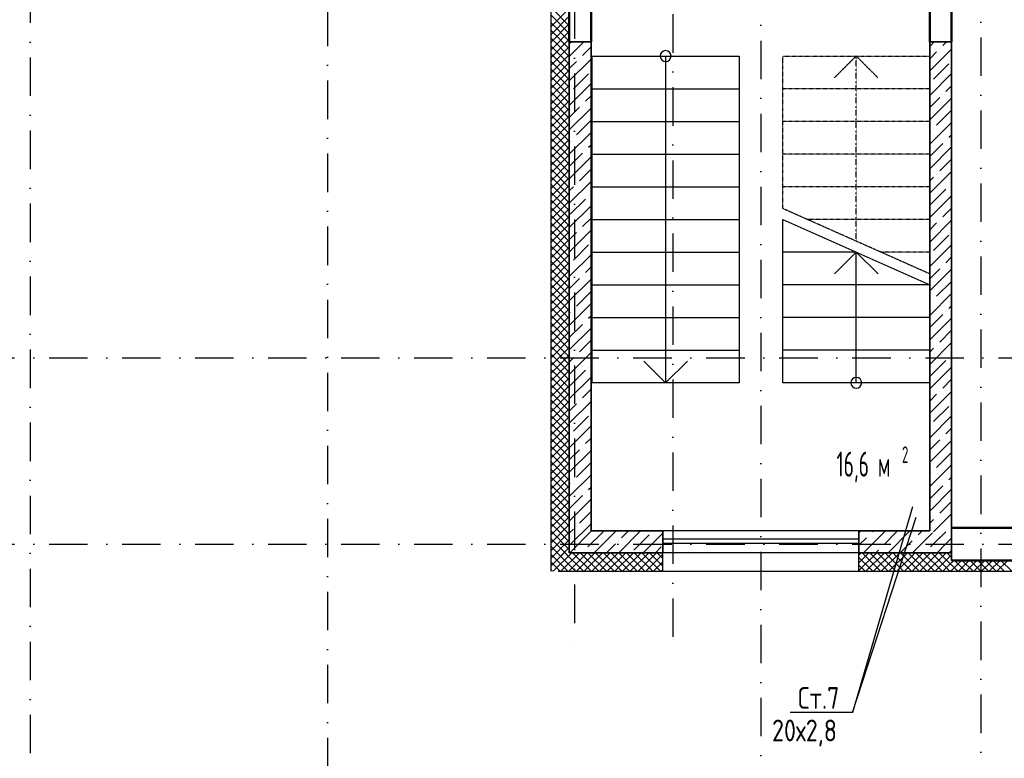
# Model space of a CAD drawing. Extents: x -1560602 to 321118, y -2308202 to -430103.
# Tile 72 of 104: x -1503254 to -1494215, y -2129892 to -2123111. Entities that reach past the tile are written whole.
import ezdxf
from ezdxf.enums import TextEntityAlignment as Align

# ---------------------------------------------------------------- set-up
doc = ezdxf.new("R2010")
doc.units = 0
doc.header["$MEASUREMENT"] = 0
for name, pattern in [('Dot & Dashed', [670.277762, 352.777767, -176.388884, 0, -141.111112]), ('Штриховая', [0.4, 0.2, -0.2]), ('Штрихпунктирная', [0.670278, 0.352778, -0.176389, 0, -0.141111])]:
    doc.linetypes.add(name, pattern=pattern)
doc.layers.get('0').update_dxf_attribs({"color": 255, "linetype": 'CONTINUOUS'})
doc.layers.add('Диафрагма', color=2, linetype='CONTINUOUS', lineweight=35)
doc.layers.add('стены', color=5, linetype='CONTINUOUS', lineweight=50)
for name, color, linetype in [('Оси', 253, 'Dot & Dashed'), ('отделка', 240, 'CONTINUOUS'), ('Текст', 7, 'CONTINUOUS'), ('Утеплитель', 6, 'CONTINUOUS')]:
    doc.layers.add(name, color=color, linetype=linetype)
doc.styles.get("Standard").update_dxf_attribs({"font": 'spds.shx', "width": 0.7, "height": 250})

msp = doc.modelspace()

# ---------------------------------------------------------------- linework, layer by layer
at = {"color": 0, "linetype": 'Continuous'}
for p, q in [((-1497999.3, -2123444.8), (-1496649.3, -2123444.8)), ((-1497999.3, -2126444.8), (-1497999.3, -2123444.8)), ((-1497324.3, -2123444.8), (-1497324.3, -2126444.8)), ((-1496649.3, -2123444.8), (-1496649.3, -2126444.8)), ((-1497999.3, -2123744.8), (-1496649.3, -2123744.8)), ((-1497999.3, -2124044.8), (-1496649.3, -2124044.8)), ((-1497999.3, -2124344.8), (-1496649.3, -2124344.8)), ((-1497999.3, -2124644.8), (-1496649.3, -2124644.8)), ((-1497999.3, -2124944.8), (-1496649.3, -2124944.8)), ((-1496249.3, -2126444.8), (-1496249.3, -2124944.8)), ((-1496249.3, -2124944.8), (-1494899.3, -2125544.8)), ((-1497999.3, -2125244.8), (-1496649.3, -2125244.8)), ((-1495574.3, -2125244.8), (-1496249.3, -2125244.8)), ((-1495774.3, -2125444.8), (-1495574.3, -2125244.8)), ((-1495574.3, -2125244.8), (-1495374.3, -2125444.8)), ((-1495574.3, -2126444.8), (-1495574.3, -2125244.8)), ((-1497999.3, -2125544.8), (-1496649.3, -2125544.8)), ((-1494899.3, -2125544.8), (-1496249.3, -2125544.8)), ((-1494899.3, -2125544.8), (-1494899.3, -2126444.8)), ((-1497999.3, -2125844.8), (-1496649.3, -2125844.8)), ((-1494899.3, -2125844.8), (-1496249.3, -2125844.8)), ((-1497999.3, -2126144.8), (-1496649.3, -2126144.8)), ((-1494899.3, -2126144.8), (-1496249.3, -2126144.8)), ((-1497324.3, -2126444.8), (-1497524.3, -2126244.8)), ((-1497124.3, -2126244.8), (-1497324.3, -2126444.8)), ((-1496649.3, -2126444.8), (-1497999.3, -2126444.8)), ((-1494899.3, -2126444.8), (-1496249.3, -2126444.8))]:
    msp.add_line(p, q, dxfattribs=at)
at = {"color": 0, "linetype": 'Штриховая'}
for p, q in [((-1496249.3, -2124844.9), (-1496249.3, -2123444.8)), ((-1496249.3, -2123444.8), (-1494899.3, -2123444.8)), ((-1494899.3, -2123444.8), (-1494899.3, -2125444.9)), ((-1494899.3, -2123744.8), (-1496249.3, -2123744.8)), ((-1494899.3, -2124044.8), (-1496249.3, -2124044.8)), ((-1494899.3, -2124344.8), (-1496249.3, -2124344.8)), ((-1494899.3, -2124644.8), (-1496249.3, -2124644.8)), ((-1494899.3, -2125444.9), (-1496249.3, -2124844.9)), ((-1494899.3, -2124944.8), (-1496024.5, -2124944.8)), ((-1494899.3, -2125244.8), (-1495349.5, -2125244.8))]:
    msp.add_line(p, q, dxfattribs=at)
at = {"color": 0, "linetype": 'Штрихпунктирная'}
for p, q in [((-1495774.3, -2123644.8), (-1495574.3, -2123444.8)), ((-1495574.3, -2123444.8), (-1495374.3, -2123644.8)), ((-1495574.3, -2125144.9), (-1495574.3, -2123444.8))]:
    msp.add_line(p, q, dxfattribs=at)
at = {"color": 0}
for p, q in [((-1495056.9, -2127582.7, 0), (-1495609.8, -2129471.7)), ((-1495609.8, -2129471.7), (-1495025.5, -2127678.5, 0)), ((-1495609.8, -2129471.7), (-1496180, -2129471.7))]:
    msp.add_line(p, q, dxfattribs=at)
at = {"color": 0, "linetype": 'Continuous'}
for centre, start, end in [((-1497324.3, -2123444.8), 0, 180), ((-1497324.3, -2123444.8), 180, 0), ((-1495574.3, -2126444.8), 0, 180), ((-1495574.3, -2126444.8), 180, 0)]:
    msp.add_arc(centre, 50, start, end, dxfattribs=at)
at = {"layer": 'Диафрагма', "color": 0, "linetype": 'Continuous'}
for p, q in [((-1494899.3, -2123114.8), (-1494899.3, -2127804.8)), ((-1494699.3, -2127774.8), (-1494699.3, -2123314.8)), ((-1497349.3, -2127804.8), (-1498009.3, -2127804.8)), ((-1497349.3, -2128004.8), (-1497349.3, -2127804.8)), ((-1495549.3, -2128004.8), (-1495549.3, -2127804.8)), ((-1494899.3, -2127804.8), (-1495549.3, -2127804.8)), ((-1498209.3, -2128004.8), (-1497349.3, -2128004.8))]:
    msp.add_line(p, q, dxfattribs=at)
at = {"layer": 'Диафрагма', "color": 0, "ltscale": 100}
for p, q in [((-1498209.3, -2123314.8), (-1498009.3, -2123314.8)), ((-1498209.3, -2128004.8), (-1498209.3, -2123314.8)), ((-1498009.3, -2123314.8), (-1498009.3, -2127804.8)), ((-1494699.3, -2123314.8), (-1494899.3, -2123314.8)), ((-1494699.3, -2127774.8), (-1494699.3, -2128074.8)), ((-1495549.3, -2128004.8), (-1494699.3, -2128004.8))]:
    msp.add_line(p, q, dxfattribs=at)
at = {"layer": 'Диафрагма', "color": 0, "lineweight": -3, "ltscale": 100}
for p, q in [((-1498209.3, -2123448.4), (-1498075.7, -2123314.8)), ((-1498199.5, -2123326.3), (-1498188, -2123314.8)), ((-1494899.3, -2123356.7), (-1494857.4, -2123314.8)), ((-1494779.8, -2123349.4), (-1494745.2, -2123314.8)), ((-1498087.2, -2123438.6), (-1498009.3, -2123360.6)), ((-1494899.3, -2123581.2), (-1494699.3, -2123381.2)), ((-1494899.3, -2123469), (-1494835.9, -2123405.5)), ((-1494807.8, -2123377.5), (-1494807.8, -2123377.5)), ((-1498209.3, -2123672.9), (-1498009.3, -2123472.9)), ((-1498209.3, -2123560.6), (-1498143.4, -2123494.7)), ((-1498115.3, -2123466.6), (-1498115.3, -2123466.6)), ((-1494864, -2123658.1), (-1494723.6, -2123517.8)), ((-1498171.4, -2123747.3), (-1498031.1, -2123606.9)), ((-1494899.3, -2123805.7), (-1494699.3, -2123605.7)), ((-1498209.3, -2123897.4), (-1498009.3, -2123697.4)), ((-1494892, -2123686.2), (-1494892, -2123686.2)), ((-1498199.5, -2123775.3), (-1498199.5, -2123775.3)), ((-1494779.8, -2123798.4), (-1494779.8, -2123798.4)), ((-1494751.7, -2123770.4), (-1494699.3, -2123718)), ((-1498087.2, -2123887.6), (-1498087.2, -2123887.6)), ((-1498059.2, -2123859.5), (-1498009.3, -2123809.7)), ((-1494899.3, -2123918), (-1494807.8, -2123826.5)), ((-1494899.3, -2124030.2), (-1494699.3, -2123830.2)), ((-1498209.3, -2124009.7), (-1498115.3, -2123915.6)), ((-1498209.3, -2124121.9), (-1498009.3, -2123921.9)), ((-1494835.9, -2124079.1), (-1494699.3, -2123942.5)), ((-1498143.4, -2124168.2), (-1498009.3, -2124034.2)), ((-1494899.3, -2124254.7), (-1494699.3, -2124054.7)), ((-1498209.3, -2124346.4), (-1498009.3, -2124146.4)), ((-1494899.3, -2124142.5), (-1494892, -2124135.2)), ((-1494864, -2124107.1), (-1494864, -2124107.1)), ((-1494723.6, -2124191.3), (-1494699.3, -2124167)), ((-1498209.3, -2124234.2), (-1498199.5, -2124224.3)), ((-1498171.4, -2124196.3), (-1498171.4, -2124196.3)), ((-1498031.1, -2124280.5), (-1498009.3, -2124258.7)), ((-1494899.3, -2124367), (-1494779.8, -2124247.4)), ((-1494751.7, -2124219.4), (-1494751.7, -2124219.4)), ((-1498209.3, -2124458.7), (-1498087.2, -2124336.6)), ((-1498059.2, -2124308.5), (-1498059.2, -2124308.5)), ((-1494899.3, -2124479.2), (-1494699.3, -2124279.2)), ((-1498209.3, -2124570.9), (-1498009.3, -2124370.9)), ((-1494807.8, -2124500), (-1494699.3, -2124391.5)), ((-1498115.3, -2124589.2), (-1498009.3, -2124483.2)), ((-1494899.3, -2124703.7), (-1494699.3, -2124503.7)), ((-1494835.9, -2124528.1), (-1494835.9, -2124528.1)), ((-1498209.3, -2124795.4), (-1498009.3, -2124595.4)), ((-1498143.4, -2124617.2), (-1498143.4, -2124617.2)), ((-1494899.3, -2124591.5), (-1494864, -2124556.1)), ((-1498209.3, -2124683.2), (-1498171.4, -2124645.3)), ((-1494892, -2124808.7), (-1494751.7, -2124668.4)), ((-1494723.6, -2124640.3), (-1494723.6, -2124640.3)), ((-1498199.5, -2124897.9), (-1498059.2, -2124757.5)), ((-1498031.1, -2124729.5), (-1498031.1, -2124729.5)), ((-1494899.3, -2124928.3), (-1494699.3, -2124728.3)), ((-1498209.3, -2125019.9), (-1498009.3, -2124819.9)), ((-1494779.8, -2124921), (-1494699.3, -2124840.5)), ((-1498087.2, -2125010.1), (-1498009.3, -2124932.2)), ((-1494899.3, -2125152.8), (-1494699.3, -2124952.8)), ((-1494899.3, -2125040.5), (-1494835.9, -2124977.1)), ((-1494807.8, -2124949), (-1494807.8, -2124949)), ((-1498209.3, -2125244.4), (-1498009.3, -2125044.4)), ((-1498209.3, -2125132.2), (-1498143.4, -2125066.2)), ((-1498115.3, -2125038.2), (-1498115.3, -2125038.2)), ((-1494864, -2125229.7), (-1494723.6, -2125089.3)), ((-1498171.4, -2125318.8), (-1498031.1, -2125178.5)), ((-1494899.3, -2125377.3), (-1494699.3, -2125177.3)), ((-1498209.3, -2125469), (-1498009.3, -2125269)), ((-1494892, -2125257.7), (-1494892, -2125257.7)), ((-1494751.7, -2125341.9), (-1494699.3, -2125289.5)), ((-1498199.5, -2125346.9), (-1498199.5, -2125346.9)), ((-1498059.2, -2125431.1), (-1498009.3, -2125381.2)), ((-1494899.3, -2125489.5), (-1494807.8, -2125398)), ((-1494899.3, -2125601.8), (-1494699.3, -2125401.8)), ((-1494779.8, -2125370), (-1494779.8, -2125370)), ((-1498209.3, -2125581.2), (-1498115.3, -2125487.2)), ((-1498209.3, -2125693.5), (-1498009.3, -2125493.5)), ((-1498087.2, -2125459.1), (-1498087.2, -2125459.1)), ((-1494835.9, -2125650.6), (-1494699.3, -2125514)), ((-1498143.4, -2125739.7), (-1498009.3, -2125605.7)), ((-1494899.3, -2125826.3), (-1494699.3, -2125626.3)), ((-1494864, -2125678.7), (-1494864, -2125678.7)), ((-1498209.3, -2125918), (-1498009.3, -2125718)), ((-1498209.3, -2125805.7), (-1498199.5, -2125795.9)), ((-1498171.4, -2125767.8), (-1498171.4, -2125767.8)), ((-1494899.3, -2125714), (-1494892, -2125706.7)), ((-1494751.7, -2125790.9), (-1494751.7, -2125790.9)), ((-1494723.6, -2125762.9), (-1494699.3, -2125738.5)), ((-1498059.2, -2125880.1), (-1498059.2, -2125880.1)), ((-1498031.1, -2125852), (-1498009.3, -2125830.2)), ((-1494899.3, -2125938.5), (-1494779.8, -2125819)), ((-1494899.3, -2126050.8), (-1494699.3, -2125850.8)), ((-1498209.3, -2126030.2), (-1498087.2, -2125908.1)), ((-1498209.3, -2126142.5), (-1498009.3, -2125942.5)), ((-1494807.8, -2126071.6), (-1494699.3, -2125963)), ((-1498115.3, -2126160.7), (-1498009.3, -2126054.7)), ((-1494899.3, -2126275.3), (-1494699.3, -2126075.3)), ((-1494899.3, -2126163), (-1494864, -2126127.7)), ((-1494835.9, -2126099.6), (-1494835.9, -2126099.6)), ((-1498209.3, -2126367), (-1498009.3, -2126167)), ((-1498209.3, -2126254.7), (-1498171.4, -2126216.8)), ((-1498143.4, -2126188.8), (-1498143.4, -2126188.8)), ((-1494892, -2126380.3), (-1494751.7, -2126239.9)), ((-1494723.6, -2126211.9), (-1494723.6, -2126211.9)), ((-1498199.5, -2126469.4), (-1498059.2, -2126329.1)), ((-1498031.1, -2126301), (-1498031.1, -2126301)), ((-1494899.3, -2126499.8), (-1494699.3, -2126299.8)), ((-1498209.3, -2126591.5), (-1498009.3, -2126391.5)), ((-1494779.8, -2126492.5), (-1494699.3, -2126412)), ((-1498087.2, -2126581.6), (-1498009.3, -2126503.7)), ((-1498115.3, -2126609.7), (-1498115.3, -2126609.7)), ((-1494899.3, -2126724.3), (-1494699.3, -2126524.3)), ((-1494899.3, -2126612), (-1494835.9, -2126548.6)), ((-1494807.8, -2126520.6), (-1494807.8, -2126520.6)), ((-1498209.3, -2126816), (-1498009.3, -2126616)), ((-1498209.3, -2126703.7), (-1498143.4, -2126637.8)), ((-1494864, -2126801.2), (-1494723.6, -2126660.9)), ((-1498171.4, -2126890.3), (-1498031.1, -2126750)), ((-1494899.3, -2126948.8), (-1494699.3, -2126748.8)), ((-1498209.3, -2127040.5), (-1498009.3, -2126840.5)), ((-1494892, -2126829.3), (-1494892, -2126829.3)), ((-1494751.7, -2126913.5), (-1494699.3, -2126861.1)), ((-1498199.5, -2126918.4), (-1498199.5, -2126918.4)), ((-1498059.2, -2127002.6), (-1498009.3, -2126952.8)), ((-1494899.3, -2127061.1), (-1494807.8, -2126969.6)), ((-1494779.8, -2126941.5), (-1494779.8, -2126941.5)), ((-1498209.3, -2127152.8), (-1498115.3, -2127058.7)), ((-1498087.2, -2127030.7), (-1498087.2, -2127030.7)), ((-1494899.3, -2127173.3), (-1494699.3, -2126973.3)), ((-1498209.3, -2127265), (-1498009.3, -2127065)), ((-1494835.9, -2127222.2), (-1494699.3, -2127085.6)), ((-1498143.4, -2127311.3), (-1498009.3, -2127177.3)), ((-1494899.3, -2127397.8), (-1494699.3, -2127197.8)), ((-1498209.3, -2127489.5), (-1498009.3, -2127289.5)), ((-1494899.3, -2127285.6), (-1494892, -2127278.3)), ((-1494864, -2127250.2), (-1494864, -2127250.2)), ((-1494723.6, -2127334.4), (-1494699.3, -2127310.1)), ((-1498209.3, -2127377.3), (-1498199.5, -2127367.4)), ((-1498171.4, -2127339.4), (-1498171.4, -2127339.4)), ((-1498031.1, -2127423.5), (-1498009.3, -2127401.8)), ((-1494899.3, -2127510.1), (-1494779.8, -2127390.5)), ((-1494899.3, -2127622.3), (-1494699.3, -2127422.3)), ((-1494751.7, -2127362.5), (-1494751.7, -2127362.5)), ((-1498209.3, -2127601.8), (-1498087.2, -2127479.7)), ((-1498059.2, -2127451.6), (-1498059.2, -2127451.6)), ((-1498209.3, -2127714), (-1498009.3, -2127514)), ((-1494807.8, -2127643.1), (-1494699.3, -2127534.6)), ((-1498115.3, -2127732.2), (-1498009.3, -2127626.3)), ((-1494865.8, -2127813.3), (-1494699.3, -2127646.8)), ((-1494835.9, -2127671.2), (-1494835.9, -2127671.2)), ((-1498209.3, -2127938.5), (-1498009.3, -2127738.5)), ((-1498143.4, -2127760.3), (-1498143.4, -2127760.3)), ((-1494899.3, -2127734.6), (-1494864, -2127699.2)), ((-1494723.6, -2127783.4), (-1494723.6, -2127783.4)), ((-1498209.3, -2127826.3), (-1498171.4, -2127788.4)), ((-1498203.4, -2128005.1), (-1498003.4, -2127805.1)), ((-1498038.1, -2127952.1), (-1497897.8, -2127811.7)), ((-1497978.9, -2128005.1), (-1497778.7, -2127804.9)), ((-1497754.3, -2128005.1), (-1497554, -2127804.7)), ((-1497729.4, -2127867.9), (-1497666.3, -2127804.8)), ((-1497617.2, -2127980.1), (-1497476.8, -2127839.8)), ((-1497529.8, -2128005.1), (-1497348.5, -2127823.8)), ((-1497448.8, -2127811.7), (-1497448.8, -2127811.7)), ((-1495546.3, -2127820.3), (-1495530.8, -2127804.8)), ((-1495546.3, -2127932.6), (-1495481.4, -2127867.6)), ((-1495506.3, -2128004.8), (-1495306.3, -2127804.8)), ((-1495453.3, -2127839.5), (-1495453.3, -2127839.5)), ((-1495425.2, -2127811.5), (-1495418.5, -2127804.8)), ((-1495313, -2127923.7), (-1495194, -2127804.8)), ((-1495281.8, -2128004.8), (-1495081.8, -2127804.8)), ((-1495057.3, -2128004.8), (-1494873.7, -2127821.3)), ((-1495032.3, -2127867.6), (-1495032.3, -2127867.6)), ((-1495004.3, -2127839.5), (-1494969.5, -2127804.8)), ((-1494892, -2127951.8), (-1494802.5, -2127862.3)), ((-1494813.6, -2127873.4), (-1494751.7, -2127811.5)), ((-1494761.4, -2127933.4), (-1494699.3, -2127871.3)), ((-1497866.6, -2128005.1), (-1497785.5, -2127924)), ((-1497757.5, -2127895.9), (-1497757.5, -2127895.9)), ((-1497417.6, -2128005.1), (-1497364.6, -2127952.1)), ((-1495341, -2127951.8), (-1495341, -2127951.8)), ((-1495169.5, -2128004.8), (-1495060.4, -2127895.7)), ((-1494832.8, -2128004.8), (-1494750.3, -2127922.3)), ((-1498066.2, -2127980.1), (-1498066.2, -2127980.1)), ((-1495394, -2128004.8), (-1495369.1, -2127979.9)), ((-1494920.1, -2127979.9), (-1494920.1, -2127979.9)), ((-1494720.5, -2128004.8), (-1494705.9, -2127990.2)), ((-1494709.2, -2127993.5), (-1494699.3, -2127983.6))]:
    msp.add_line(p, q, dxfattribs=at)
at = {"layer": 'Оси', "color": 0, "linetype": 'Штрихпунктирная', "lineweight": -3, "ltscale": 1000}
for p, q in [((-1497259.3, -2075464.8), (-1497259.3, -2128922.6)), ((-1494429.3, -2104503.8), (-1494429.3, -2132549.8)), ((-1498159.3, -2105504.8), (-1498159.3, -2128885.1)), ((-1496449.3, -2107214.8), (-1496449.3, -2132549.8)), ((-1500429.3, -2121659.3), (-1500429.3, -2132549.8)), ((-1503159.3, -2122118), (-1503159.3, -2132561.7)), ((-1556614.6, -2126214.8), (-1479114.3, -2126214.8)), ((-1556614.6, -2127924.8), (-1479114.3, -2127924.8))]:
    msp.add_line(p, q, dxfattribs=at)
at = {"layer": 'отделка', "color": 0, "ltscale": 100}
for p, q in [((-1495549.3, -2127804.8), (-1497348.4, -2127804.3)), ((-1495549.3, -2127880.6), (-1497349.3, -2127880.6)), ((-1495549.3, -2127920.6), (-1497349.3, -2127920.6)), ((-1495549.3, -2128004.8), (-1497349.3, -2128004.8))]:
    msp.add_line(p, q, dxfattribs=at)
at = {"layer": 'стены', "color": 0, "ltscale": 100}
for p, q in [((-1494899.3, -2123314.8), (-1494899.3, -2119014.8)), ((-1494699.3, -2123314.8), (-1494699.3, -2119014.8)), ((-1498209.3, -2119784.8), (-1498209.3, -2123314.8)), ((-1498009.3, -2123314.8), (-1498009.3, -2120214.8)), ((-1490599.3, -2127774.8), (-1494699.3, -2127774.8)), ((-1494699.3, -2128074.8), (-1490599.3, -2128074.8))]:
    msp.add_line(p, q, dxfattribs=at)
at = {"layer": 'Утеплитель', "color": 0, "linetype": 'Continuous'}
for p, q in [((-1498379.3, -2119784.8), (-1498379.3, -2128174.8)), ((-1498209.3, -2123166.1), (-1498379.3, -2122996.1)), ((-1498379.3, -2123178.1), (-1498209.3, -2123008.1)), ((-1498209.3, -2123236.8), (-1498379.3, -2123066.8)), ((-1498379.3, -2123248.8), (-1498209.3, -2123078.8)), ((-1498209.3, -2123307.5), (-1498379.3, -2123137.5)), ((-1498379.3, -2123319.5), (-1498209.3, -2123149.5)), ((-1498209.3, -2123378.2), (-1498379.3, -2123208.2)), ((-1498379.3, -2123390.2), (-1498209.3, -2123220.2)), ((-1498209.3, -2123448.9), (-1498379.3, -2123278.9)), ((-1498379.3, -2123460.9), (-1498209.3, -2123290.9)), ((-1498209.3, -2123519.6), (-1498379.3, -2123349.6)), ((-1498379.3, -2123531.6), (-1498209.3, -2123361.6)), ((-1498209.3, -2123590.3), (-1498379.3, -2123420.3)), ((-1498379.3, -2123602.3), (-1498209.3, -2123432.3)), ((-1498209.3, -2123661), (-1498379.3, -2123491)), ((-1498379.3, -2123673), (-1498209.3, -2123503)), ((-1498209.3, -2123731.7), (-1498379.3, -2123561.7)), ((-1498379.3, -2123743.7), (-1498209.3, -2123573.7)), ((-1498209.3, -2123802.5), (-1498379.3, -2123632.5)), ((-1498379.3, -2123814.5), (-1498209.3, -2123644.5)), ((-1498209.3, -2123873.2), (-1498379.3, -2123703.2)), ((-1498379.3, -2123885.2), (-1498209.3, -2123715.2)), ((-1498209.3, -2123943.9), (-1498379.3, -2123773.9)), ((-1498379.3, -2123955.9), (-1498209.3, -2123785.9)), ((-1498209.3, -2124014.6), (-1498379.3, -2123844.6)), ((-1498379.3, -2124026.6), (-1498209.3, -2123856.6)), ((-1498209.3, -2124085.3), (-1498379.3, -2123915.3)), ((-1498379.3, -2124097.3), (-1498209.3, -2123927.3)), ((-1498209.3, -2124156), (-1498379.3, -2123986)), ((-1498379.3, -2124168), (-1498209.3, -2123998)), ((-1498209.3, -2124226.7), (-1498379.3, -2124056.7)), ((-1498379.3, -2124238.7), (-1498209.3, -2124068.7)), ((-1498209.3, -2124297.4), (-1498379.3, -2124127.4)), ((-1498379.3, -2124309.4), (-1498209.3, -2124139.4)), ((-1498209.3, -2124368.1), (-1498379.3, -2124198.1)), ((-1498379.3, -2124380.1), (-1498209.3, -2124210.1)), ((-1498209.3, -2124438.9), (-1498379.3, -2124268.9)), ((-1498379.3, -2124450.9), (-1498209.3, -2124280.9)), ((-1498209.3, -2124509.6), (-1498379.3, -2124339.6)), ((-1498379.3, -2124521.6), (-1498209.3, -2124351.6)), ((-1498209.3, -2124580.3), (-1498379.3, -2124410.3)), ((-1498379.3, -2124592.3), (-1498209.3, -2124422.3)), ((-1498209.3, -2124651), (-1498379.3, -2124481)), ((-1498379.3, -2124663), (-1498209.3, -2124493)), ((-1498209.3, -2124721.7), (-1498379.3, -2124551.7)), ((-1498379.3, -2124733.7), (-1498209.3, -2124563.7)), ((-1498209.3, -2124792.4), (-1498379.3, -2124622.4)), ((-1498379.3, -2124804.4), (-1498209.3, -2124634.4)), ((-1498209.3, -2124863.1), (-1498379.3, -2124693.1)), ((-1498379.3, -2124875.1), (-1498209.3, -2124705.1)), ((-1498209.3, -2124933.8), (-1498379.3, -2124763.8)), ((-1498379.3, -2124945.8), (-1498209.3, -2124775.8)), ((-1498209.3, -2125004.5), (-1498379.3, -2124834.5)), ((-1498379.3, -2125016.5), (-1498209.3, -2124846.5)), ((-1498209.3, -2125075.2), (-1498379.3, -2124905.2)), ((-1498379.3, -2125087.2), (-1498209.3, -2124917.2)), ((-1498209.3, -2125146), (-1498379.3, -2124976)), ((-1498379.3, -2125158), (-1498209.3, -2124988)), ((-1498209.3, -2125216.7), (-1498379.3, -2125046.7)), ((-1498379.3, -2125228.7), (-1498209.3, -2125058.7)), ((-1498209.3, -2125287.4), (-1498379.3, -2125117.4)), ((-1498379.3, -2125299.4), (-1498209.3, -2125129.4)), ((-1498209.3, -2125358.1), (-1498379.3, -2125188.1)), ((-1498379.3, -2125370.1), (-1498209.3, -2125200.1)), ((-1498209.3, -2125428.8), (-1498379.3, -2125258.8)), ((-1498379.3, -2125440.8), (-1498209.3, -2125270.8)), ((-1498209.3, -2125499.5), (-1498379.3, -2125329.5)), ((-1498379.3, -2125511.5), (-1498209.3, -2125341.5)), ((-1498209.3, -2125570.2), (-1498379.3, -2125400.2)), ((-1498379.3, -2125582.2), (-1498209.3, -2125412.2)), ((-1498209.3, -2125640.9), (-1498379.3, -2125470.9)), ((-1498379.3, -2125652.9), (-1498209.3, -2125482.9)), ((-1498209.3, -2125711.6), (-1498379.3, -2125541.6)), ((-1498379.3, -2125723.6), (-1498209.3, -2125553.6)), ((-1498209.3, -2125782.4), (-1498379.3, -2125612.4)), ((-1498379.3, -2125794.4), (-1498209.3, -2125624.4)), ((-1498209.3, -2125853.1), (-1498379.3, -2125683.1)), ((-1498379.3, -2125865.1), (-1498209.3, -2125695.1)), ((-1498209.3, -2125923.8), (-1498379.3, -2125753.8)), ((-1498379.3, -2125935.8), (-1498209.3, -2125765.8)), ((-1498209.3, -2125994.5), (-1498379.3, -2125824.5)), ((-1498379.3, -2126006.5), (-1498209.3, -2125836.5)), ((-1498209.3, -2126065.2), (-1498379.3, -2125895.2)), ((-1498379.3, -2126077.2), (-1498209.3, -2125907.2)), ((-1498209.3, -2126135.9), (-1498379.3, -2125965.9)), ((-1498379.3, -2126147.9), (-1498209.3, -2125977.9)), ((-1498209.3, -2126206.6), (-1498379.3, -2126036.6)), ((-1498379.3, -2126218.6), (-1498209.3, -2126048.6)), ((-1498209.3, -2126277.3), (-1498379.3, -2126107.3)), ((-1498379.3, -2126289.3), (-1498209.3, -2126119.3)), ((-1498209.3, -2126348), (-1498379.3, -2126178)), ((-1498379.3, -2126360), (-1498209.3, -2126190)), ((-1498209.3, -2126418.8), (-1498379.3, -2126248.8)), ((-1498379.3, -2126430.8), (-1498209.3, -2126260.8)), ((-1498209.3, -2126489.5), (-1498379.3, -2126319.5)), ((-1498379.3, -2126501.5), (-1498209.3, -2126331.5)), ((-1498209.3, -2126560.2), (-1498379.3, -2126390.2)), ((-1498379.3, -2126572.2), (-1498209.3, -2126402.2)), ((-1498209.3, -2126630.9), (-1498379.3, -2126460.9)), ((-1498379.3, -2126642.9), (-1498209.3, -2126472.9)), ((-1498209.3, -2126701.6), (-1498379.3, -2126531.6)), ((-1498379.3, -2126713.6), (-1498209.3, -2126543.6)), ((-1498209.3, -2126772.3), (-1498379.3, -2126602.3)), ((-1498379.3, -2126784.3), (-1498209.3, -2126614.3)), ((-1498209.3, -2126843), (-1498379.3, -2126673)), ((-1498379.3, -2126855), (-1498209.3, -2126685)), ((-1498209.3, -2126913.7), (-1498379.3, -2126743.7)), ((-1498379.3, -2126925.7), (-1498209.3, -2126755.7)), ((-1498209.3, -2126984.4), (-1498379.3, -2126814.4)), ((-1498379.3, -2126996.4), (-1498209.3, -2126826.4)), ((-1498209.3, -2127055.1), (-1498379.3, -2126885.1)), ((-1498379.3, -2127067.1), (-1498209.3, -2126897.1)), ((-1498209.3, -2127125.9), (-1498379.3, -2126955.9)), ((-1498379.3, -2127137.9), (-1498209.3, -2126967.9)), ((-1498209.3, -2127196.6), (-1498379.3, -2127026.6)), ((-1498379.3, -2127208.6), (-1498209.3, -2127038.6)), ((-1498209.3, -2127267.3), (-1498379.3, -2127097.3)), ((-1498379.3, -2127279.3), (-1498209.3, -2127109.3)), ((-1498209.3, -2127338), (-1498379.3, -2127168)), ((-1498379.3, -2127350), (-1498209.3, -2127180)), ((-1498209.3, -2127408.7), (-1498379.3, -2127238.7)), ((-1498379.3, -2127420.7), (-1498209.3, -2127250.7)), ((-1498209.3, -2127479.4), (-1498379.3, -2127309.4)), ((-1498379.3, -2127491.4), (-1498209.3, -2127321.4)), ((-1498209.3, -2127550.1), (-1498379.3, -2127380.1)), ((-1498379.3, -2127562.1), (-1498209.3, -2127392.1)), ((-1498209.3, -2127620.8), (-1498379.3, -2127450.8)), ((-1498379.3, -2127632.8), (-1498209.3, -2127462.8)), ((-1498209.3, -2127691.5), (-1498379.3, -2127521.5)), ((-1498379.3, -2127703.5), (-1498209.3, -2127533.5)), ((-1498209.3, -2127762.3), (-1498379.3, -2127592.3)), ((-1498379.3, -2127774.3), (-1498209.3, -2127604.3)), ((-1498209.3, -2127833), (-1498379.3, -2127663)), ((-1498379.3, -2127845), (-1498209.3, -2127675)), ((-1498209.3, -2127903.7), (-1498379.3, -2127733.7)), ((-1498379.3, -2127915.7), (-1498209.3, -2127745.7)), ((-1498209.3, -2127974.4), (-1498379.3, -2127804.4)), ((-1498379.3, -2127986.4), (-1498209.3, -2127816.4)), ((-1498229.5, -2128024.9), (-1498379.3, -2127875.1)), ((-1498379.3, -2128057.1), (-1498209.3, -2127887.1)), ((-1498264.8, -2128060.3), (-1498379.3, -2127945.8)), ((-1498379.3, -2128127.8), (-1498209.3, -2127957.8)), ((-1498379.3, -2128057.1), (-1498327, -2128004.8)), ((-1498379.3, -2128127.8), (-1498256.3, -2128004.8)), ((-1498221, -2128174.8), (-1498379.3, -2128016.5)), ((-1498300.2, -2128095.7), (-1498379.3, -2128016.5)), ((-1498355.6, -2128174.8), (-1498185.6, -2128004.8)), ((-1498150.3, -2128174.8), (-1498320.3, -2128004.8)), ((-1498284.9, -2128174.8), (-1498114.9, -2128004.8)), ((-1498079.6, -2128174.8), (-1498249.6, -2128004.8)), ((-1498214.2, -2128174.8), (-1498044.2, -2128004.8)), ((-1498008.9, -2128174.8), (-1498178.9, -2128004.8)), ((-1498143.5, -2128174.8), (-1497973.5, -2128004.8)), ((-1497938.2, -2128174.8), (-1498108.2, -2128004.8)), ((-1498072.8, -2128174.8), (-1497902.8, -2128004.8)), ((-1497867.5, -2128174.8), (-1498037.5, -2128004.8)), ((-1498002, -2128174.8), (-1497832, -2128004.8)), ((-1497796.8, -2128174.8), (-1497966.8, -2128004.8)), ((-1497931.3, -2128174.8), (-1497761.3, -2128004.8)), ((-1497726.1, -2128174.8), (-1497896.1, -2128004.8)), ((-1497860.6, -2128174.8), (-1497690.6, -2128004.8)), ((-1497655.3, -2128174.8), (-1497825.3, -2128004.8)), ((-1497789.9, -2128174.8), (-1497619.9, -2128004.8)), ((-1497584.6, -2128174.8), (-1497754.6, -2128004.8)), ((-1497719.2, -2128174.8), (-1497549.2, -2128004.8)), ((-1497513.9, -2128174.8), (-1497683.9, -2128004.8)), ((-1497648.5, -2128174.8), (-1497478.5, -2128004.8)), ((-1497443.2, -2128174.8), (-1497613.2, -2128004.8)), ((-1497577.8, -2128174.8), (-1497407.8, -2128004.8)), ((-1497372.5, -2128174.8), (-1497542.5, -2128004.8)), ((-1497507.1, -2128174.8), (-1497349.3, -2128017)), ((-1497349.3, -2128127.3), (-1497471.8, -2128004.8)), ((-1497349.3, -2128056.6), (-1497401.1, -2128004.8)), ((-1497349.3, -2128174.8), (-1497349.3, -2128004.8)), ((-1497349.3, -2128174.8), (-1497349.3, -2128004.8)), ((-1495549.3, -2128174.8), (-1495549.3, -2128004.8)), ((-1495549.3, -2128174.8), (-1495549.3, -2128004.8)), ((-1495549.3, -2128026.2), (-1495527.9, -2128004.8)), ((-1495549.3, -2128096.9), (-1495457.2, -2128004.8)), ((-1495549.3, -2128167.7), (-1495386.5, -2128004.8)), ((-1495421.9, -2128174.8), (-1495549.3, -2128047.4)), ((-1495351.2, -2128174.8), (-1495521.2, -2128004.8)), ((-1495485.7, -2128174.8), (-1495315.7, -2128004.8)), ((-1495280.5, -2128174.8), (-1495450.5, -2128004.8)), ((-1495415, -2128174.8), (-1495245, -2128004.8)), ((-1495209.8, -2128174.8), (-1495379.8, -2128004.8)), ((-1495344.3, -2128174.8), (-1495174.3, -2128004.8)), ((-1495139.1, -2128174.8), (-1495309.1, -2128004.8)), ((-1495273.6, -2128174.8), (-1495103.6, -2128004.8)), ((-1495068.3, -2128174.8), (-1495238.3, -2128004.8)), ((-1495202.9, -2128174.8), (-1495032.9, -2128004.8)), ((-1494997.6, -2128174.8), (-1495167.6, -2128004.8)), ((-1495132.2, -2128174.8), (-1494962.2, -2128004.8)), ((-1494926.9, -2128174.8), (-1495096.9, -2128004.8)), ((-1495061.5, -2128174.8), (-1494891.5, -2128004.8)), ((-1494856.2, -2128174.8), (-1495026.2, -2128004.8)), ((-1494990.8, -2128174.8), (-1494820.8, -2128004.8)), ((-1494785.5, -2128174.8), (-1494955.5, -2128004.8)), ((-1494920.1, -2128174.8), (-1494750.1, -2128004.8)), ((-1494714.8, -2128174.8), (-1494884.8, -2128004.8)), ((-1494849.4, -2128174.8), (-1494699.3, -2128024.8)), ((-1494699.3, -2128119.6), (-1494814.1, -2128004.8)), ((-1494699.3, -2128048.9), (-1494743.4, -2128004.8)), ((-1498291.7, -2128174.8), (-1498379.3, -2128087.2)), ((-1498335.5, -2128131), (-1498379.3, -2128087.2)), ((-1497436.4, -2128174.8), (-1497349.3, -2128087.8)), ((-1495492.6, -2128174.8), (-1495549.3, -2128118.1)), ((-1494778.6, -2128174.8), (-1494699.3, -2128095.5)), ((-1494699.3, -2128096.2), (-1494677.9, -2128074.8)), ((-1494699.3, -2128166.9), (-1494607.2, -2128074.8)), ((-1494641.9, -2128174.8), (-1494699.3, -2128117.4)), ((-1494571.2, -2128174.8), (-1494671.2, -2128074.8)), ((-1494636.5, -2128174.8), (-1494536.5, -2128074.8)), ((-1494500.5, -2128174.8), (-1494600.5, -2128074.8)), ((-1494565.7, -2128174.8), (-1494465.7, -2128074.8)), ((-1494429.8, -2128174.8), (-1494529.8, -2128074.8)), ((-1494495, -2128174.8), (-1494395, -2128074.8)), ((-1494359.1, -2128174.8), (-1494459.1, -2128074.8)), ((-1494424.3, -2128174.8), (-1494324.3, -2128074.8)), ((-1494288.3, -2128174.8), (-1494388.3, -2128074.8)), ((-1494353.6, -2128174.8), (-1494253.6, -2128074.8)), ((-1494217.6, -2128174.8), (-1494317.6, -2128074.8)), ((-1494282.9, -2128174.8), (-1494182.9, -2128074.8)), ((-1494146.9, -2128174.8), (-1494246.9, -2128074.8)), ((-1498362.5, -2128174.8), (-1498379.3, -2128157.9)), ((-1498370.9, -2128166.4), (-1498379.3, -2128157.9)), ((-1498309.3, -2128174.8), (-1497349.3, -2128174.8)), ((-1497365.6, -2128174.8), (-1497349.3, -2128158.5)), ((-1497349.3, -2128174.8), (-1483489.3, -2128174.8)), ((-1494707.9, -2128174.8), (-1494699.3, -2128166.2))]:
    msp.add_line(p, q, dxfattribs=at)

# ---------------------------------------------------------------- texts
at = {"color": 0}
msp.add_text('Ст.7', height=200, dxfattribs=at).set_placement((-1495919.4, -2129338), align=Align.MIDDLE_CENTER)
msp.add_text('20х2,8', height=200, dxfattribs=at).set_placement((-1496347.7, -2129736.7))
at = {"layer": 'Текст', "color": 0, "linetype": 'Continuous', "width": 0.7}
for s, height, p in [('2', 151.8, (-1495154.4, -2127179.9)), ('16,6 м', 230, (-1495754.8, -2127306.4))]:
    msp.add_text(s, height=height, dxfattribs=at).set_placement(p)

doc.saveas('drawing.dxf')
